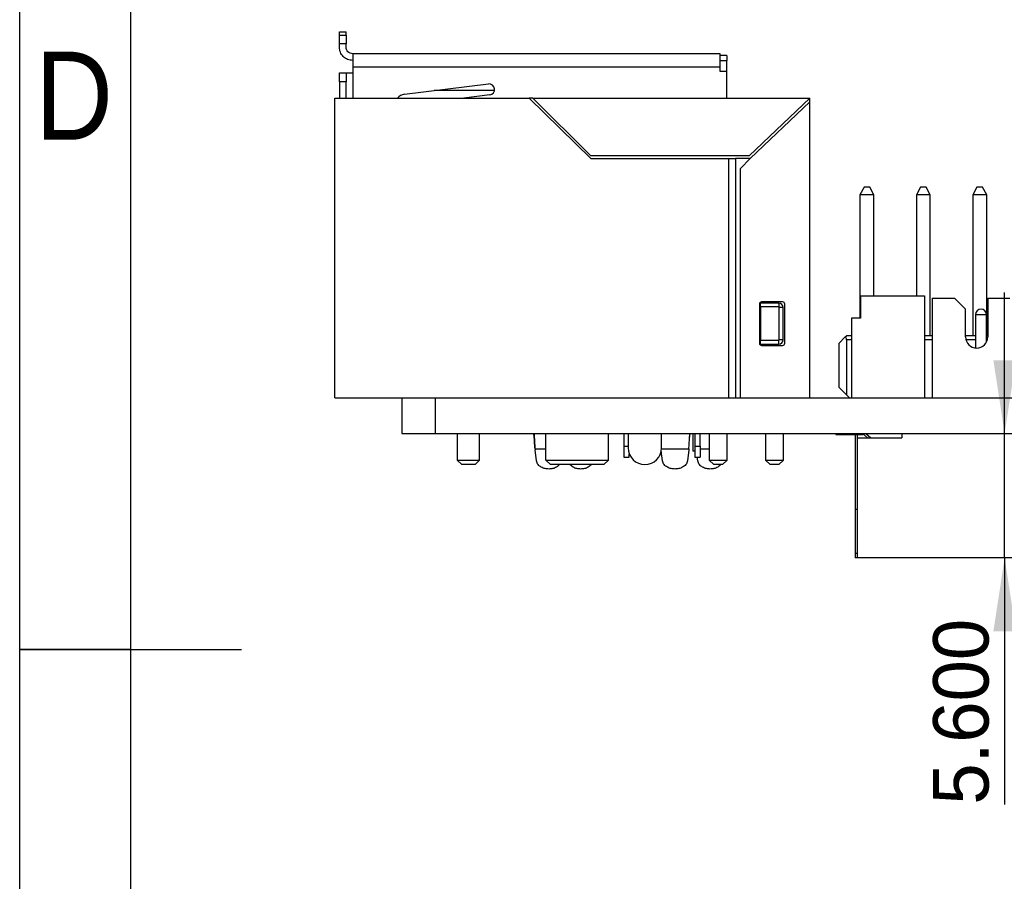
# Model space of a CAD drawing. Header units: millimetres. Extents: x 15 to 205, y 5 to 292.
# Tile 4 of 56: x 15 to 59, y 138 to 177. Entities that reach past the tile are written whole.
import ezdxf

# ---------------------------------------------------------------- set-up
doc = ezdxf.new("R2010")
doc.units = ezdxf.units.MM
for name, color, linetype in [('几何体', 7, 'Continuous'), ('尺寸', 3, 'Continuous'), ('注释', 2, 'Continuous'), ('草图直线', 1, 'Continuous')]:
    doc.layers.add(name, color=color, linetype=linetype)
doc.styles.add('SLDTEXTSTYLE1', font='Gothic.ttf', dxfattribs={"width": 0.913})
doc.styles.add('SLDTEXTSTYLE2', font='txt')
doc.dimstyles.new('SLDDIMSTYLE2', dxfattribs={"dimtxt": 2.5, "dimasz": 3.302, "dimexe": 0, "dimexo": 0.0625, "dimtad": 1, "dimdec": 3, "dimrnd": 1e-09, "dimzin": 4, "dimdsep": 46, "dimtxsty": 'SLDTEXTSTYLE2', "dimsah": 1, "dimcen": 0.09, "dimadec": 0, "dimazin": 1, "dimtfac": 1, "dimtdec": 3, "dimtmove": 0, "dimatfit": 0, "dimfxl": 1, "dimfrac": 2, "dimtolj": 1, "dimtzin": 12, "dimarcsym": 0})

# ---------------------------------------------------------------- blocks, each defined once
blk = doc.blocks.new('_D_5')
at = {"layer": '尺寸', "transparency": 16777216}
for p, q in [((59.376, 158.222), (59.376, 164.572)), ((59.376, 152.622), (59.376, 158.222)), ((59.376, 152.622), (59.376, 141.513))]:
    blk.add_line(p, q, dxfattribs=at)
for points in [[(59.376, 158.222), (59.884, 161.524), (58.868, 161.524)], [(59.376, 152.622), (58.868, 149.32), (59.884, 149.32)]]:
    blk.add_solid(points, dxfattribs=at)
at = {"layer": '尺寸', "transparency": 16777216, "insert": (56.154, 141.513), "char_height": 2.5, "attachment_point": 1, "rotation": 90, "style": 'SLDTEXTSTYLE2'}
blk.add_mtext('5.600', dxfattribs=at)

msp = doc.modelspace()

# ---------------------------------------------------------------- linework, layer by layer
at = {"layer": '几何体'}
for p, q in [((29.4027, 176.3125), (29.7027, 176.3125)), ((29.4027, 176.1625), (29.4027, 176.3125)), ((29.4027, 176.1625), (29.7027, 176.1625)), ((29.4027, 175.7625), (29.4027, 176.1625)), ((29.7027, 176.1625), (29.7027, 176.3125)), ((29.7027, 176.1625), (29.7027, 175.7625)), ((29.4027, 175.6225), (29.4027, 175.7625)), ((29.7027, 175.7625), (29.4027, 175.7625)), ((29.7027, 175.6225), (29.7027, 175.7625)), ((30.0027, 175.3225), (30.0027, 174.7225)), ((46.5627, 175.3225), (30.0027, 175.3225)), ((46.8627, 175.2421), (46.5627, 175.2421)), ((46.8627, 175.2421), (46.8627, 175.0225)), ((46.5627, 175.0225), (46.8627, 175.0225)), ((46.8627, 174.5225), (46.8627, 175.0225)), ((29.4027, 174.4625), (29.7027, 174.4625)), ((29.4027, 174.0625), (29.4027, 174.4625)), ((29.7027, 174.4625), (29.7027, 174.0625)), ((29.7027, 174.4625), (30.0027, 174.4625)), ((30.0027, 174.7225), (30.0027, 174.4625)), ((46.5627, 174.7225), (30.0027, 174.7225)), ((30.0027, 174.4625), (30.0027, 173.3225)), ((46.5627, 174.5225), (46.5627, 174.7225)), ((46.8627, 174.5225), (46.5627, 174.5225)), ((46.8627, 173.3225), (46.8627, 174.5225)), ((29.7027, 174.0625), (29.4027, 174.0625)), ((29.4027, 174.0625), (29.4027, 173.3225)), ((29.7027, 173.3225), (29.7027, 174.0625)), ((32.3418, 173.4988), (36.1185, 173.9625)), ((36.3936, 173.6625), (33.6752, 173.6625)), ((36.1795, 173.4662), (35.0089, 173.3225)), ((29.1974, 173.3225), (37.9604, 173.3225)), ((29.1974, 159.8225), (29.1974, 173.3225)), ((36.9327, 173.3262), (36.9327, 173.3225)), ((37.9604, 173.3225), (40.726, 170.6025)), ((38.1239, 173.3225), (37.9604, 173.3225)), ((38.1239, 173.3225), (50.5974, 173.3225)), ((40.726, 170.7204), (38.1239, 173.3225)), ((50.5974, 173.3225), (47.8655, 170.7204)), ((47.9133, 170.6025), (50.5974, 173.1623)), ((50.5974, 173.1623), (50.5974, 173.3225)), ((50.5974, 159.8225), (50.5974, 173.1623)), ((47.8655, 170.7204), (40.726, 170.7204)), ((40.726, 170.6025), (46.9452, 170.6025)), ((46.9452, 159.8225), (46.9452, 170.6025)), ((46.9452, 170.6025), (47.2574, 170.6025)), ((47.2574, 170.6025), (47.2574, 159.8225)), ((47.9133, 170.6025), (47.2574, 170.6025)), ((47.4723, 170.1615), (47.9133, 170.6025)), ((47.4723, 159.8225), (47.4723, 170.1615)), ((53.048, 169.3168), (52.8576, 168.9768)), ((53.298, 169.3168), (53.048, 169.3168)), ((53.4876, 168.9768), (53.298, 169.3168)), ((55.588, 169.3168), (55.3976, 168.9768)), ((55.838, 169.3168), (55.588, 169.3168)), ((56.0276, 168.9768), (55.838, 169.3168)), ((58.128, 169.3168), (57.9376, 168.9768)), ((58.378, 169.3168), (58.128, 169.3168)), ((58.5676, 168.9768), (58.378, 169.3168)), ((52.8576, 168.9768), (52.8578, 163.4225)), ((53.4876, 168.9768), (52.8576, 168.9768)), ((53.4878, 164.4225), (53.4876, 168.9768)), ((56.0276, 168.9768), (55.3976, 168.9768)), ((55.3976, 168.9768), (55.3978, 164.4225)), ((56.0279, 162.6211), (56.0276, 168.9768)), ((57.9376, 168.9768), (57.9379, 162.6211)), ((58.5676, 168.9768), (57.9376, 168.9768)), ((58.5679, 162.6211), (58.5676, 168.9768)), ((49.3714, 164.1526), (48.4276, 164.1526)), ((52.8797, 164.4225), (55.7697, 164.4225)), ((52.8797, 164.4225), (52.8797, 163.4225)), ((55.7697, 164.4225), (55.7697, 159.8225)), ((56.1128, 164.3225), (56.1128, 159.8225)), ((56.1128, 164.3225), (57.1128, 164.3225)), ((57.6128, 163.8225), (57.1128, 164.3225)), ((58.6128, 164.3225), (58.6128, 162.5725)), ((58.6128, 164.3225), (59.6128, 164.3225)), ((48.3276, 164.0526), (48.3276, 162.2926)), ((49.1974, 164.0938), (48.3705, 164.0938)), ((48.3705, 163.9206), (48.3705, 164.0938)), ((49.1974, 163.9206), (48.3705, 163.9206)), ((48.3705, 163.9206), (48.3705, 162.4197)), ((49.1974, 164.0938), (49.1974, 163.9206)), ((49.3974, 163.8938), (49.2242, 163.8938)), ((49.2242, 162.4465), (49.2242, 163.8938)), ((49.3974, 162.4465), (49.3974, 163.8938)), ((49.4714, 162.2926), (49.4714, 164.0526)), ((57.6128, 162.5725), (57.6128, 163.8225)), ((52.4697, 163.4225), (52.4697, 159.8225)), ((52.8797, 163.4225), (52.4697, 163.4225)), ((58.0628, 163.5725), (58.0628, 162.075)), ((58.5628, 163.5725), (58.0628, 163.5725)), ((58.5628, 162.3545), (58.5628, 163.5725)), ((48.3705, 162.4197), (49.1974, 162.4197)), ((48.3705, 162.2465), (48.3705, 162.4197)), ((49.1974, 162.2465), (49.1974, 162.4197)), ((49.3974, 162.4465), (49.2242, 162.4465)), ((51.9027, 162.2756), (52.1976, 162.5705)), ((52.1976, 162.5705), (52.2482, 162.6211)), ((52.4697, 162.6211), (52.2482, 162.6211)), ((52.2482, 162.4483), (52.2482, 159.9656)), ((52.4697, 162.4483), (52.2482, 162.4483)), ((56.1128, 162.6211), (55.7697, 162.6211)), ((56.1128, 162.4483), (55.7697, 162.4483)), ((58.0628, 162.6211), (57.6128, 162.6211)), ((58.0628, 162.4483), (57.6285, 162.4483)), ((58.6128, 162.6211), (58.5628, 162.6211)), ((58.5972, 162.4483), (58.5628, 162.4483)), ((48.3705, 162.2465), (49.1974, 162.2465)), ((48.4276, 162.1926), (49.3714, 162.1926)), ((51.9027, 162.2756), (51.9027, 160.3111)), ((52.2482, 159.9656), (51.9027, 160.3111)), ((29.1974, 159.8225), (32.2177, 159.8225)), ((32.2177, 159.8225), (32.2177, 158.2225)), ((32.2177, 159.8225), (33.7179, 159.8225)), ((33.7179, 159.8225), (33.7179, 158.2225)), ((33.7179, 159.8225), (115.7177, 159.8225)), ((52.3913, 159.8225), (52.2482, 159.9656)), ((32.2177, 158.2225), (33.7179, 158.2225)), ((33.7179, 158.2225), (115.7177, 158.2225)), ((34.7174, 158.2225), (34.7174, 157.0225)), ((35.7174, 157.0225), (35.7174, 158.2225)), ((38.1834, 158.0364), (38.1834, 158.0363)), ((38.7032, 157.0225), (38.7032, 158.2225)), ((41.5317, 157.0225), (41.5317, 158.2225)), ((42.2127, 158.2225), (42.2127, 157.6525)), ((42.4174, 158.2225), (42.4174, 157.5725)), ((43.9174, 157.5725), (43.9174, 158.2225)), ((45.3233, 158.2225), (45.3233, 157.4225)), ((45.4127, 158.2225), (45.4127, 157.6525)), ((45.6627, 157.6525), (45.6627, 158.2225)), ((46.0674, 158.2225), (46.0674, 157.0225)), ((46.8674, 157.0225), (46.8674, 158.2225)), ((48.6074, 158.2225), (48.6074, 157.0225)), ((49.4074, 157.0225), (49.4074, 158.2225)), ((51.7677, 158.2225), (51.7677, 158.1725)), ((51.7677, 158.1725), (51.8677, 158.1725)), ((51.8677, 158.1725), (51.8677, 158.2225)), ((51.8677, 158.1725), (52.9865, 158.1725)), ((52.6477, 158.1725), (52.6477, 154.8225)), ((52.7477, 158.0225), (52.7477, 158.1725)), ((52.7477, 152.6225), (52.7477, 158.0225)), ((52.7477, 158.0225), (54.7477, 158.0225)), ((53.0605, 158.1439), (53.1941, 158.0225)), ((53.1226, 158.2225), (53.1278, 158.2179)), ((53.1278, 158.2179), (53.3427, 158.0225)), ((54.7477, 158.2225), (54.7477, 158.0225)), ((38.2175, 157.5405), (38.2218, 157.4917)), ((38.2175, 157.5405), (38.2218, 157.4917)), ((38.2175, 157.5405), (38.7032, 157.5405)), ((38.2845, 156.986), (38.2218, 157.4917)), ((42.2127, 157.6525), (42.4174, 157.6525)), ((42.2127, 157.6525), (42.2127, 157.1525)), ((43.9168, 157.5405), (45.1479, 157.5405)), ((45.1436, 157.4917), (45.0809, 156.986)), ((45.1479, 157.5405), (45.1436, 157.4917)), ((45.1479, 157.5405), (45.1436, 157.4917)), ((45.4127, 157.6525), (45.6627, 157.6525)), ((45.4127, 157.6525), (45.4127, 157.1525)), ((45.6627, 157.6525), (45.6627, 157.1525)), ((45.6627, 157.5405), (46.0674, 157.5405)), ((42.2127, 157.1525), (42.4627, 157.1525)), ((42.4627, 157.1525), (42.4627, 157.3159)), ((43.9645, 156.986), (43.9071, 157.4485)), ((43.9127, 157.2325), (43.9127, 157.4036)), ((43.9127, 157.2325), (43.9339, 157.2325)), ((45.4127, 157.4225), (45.3233, 157.4225)), ((45.4127, 157.1525), (45.6627, 157.1525)), ((45.5511, 156.986), (45.5305, 157.1525)), ((34.7174, 157.0225), (34.9174, 156.8225)), ((34.7174, 157.0225), (35.7174, 157.0225)), ((35.5174, 156.8225), (34.9174, 156.8225)), ((35.5174, 156.8225), (35.7174, 157.0225)), ((38.7032, 157.0225), (41.5317, 157.0225)), ((38.9174, 156.8225), (38.7032, 157.0225)), ((41.3174, 156.8225), (38.9174, 156.8225)), ((41.5317, 157.0225), (41.3174, 156.8225)), ((46.0674, 157.0225), (46.2674, 156.8225)), ((46.0674, 157.0225), (46.8674, 157.0225)), ((46.6674, 156.8225), (46.2674, 156.8225)), ((46.6674, 156.8225), (46.8674, 157.0225)), ((48.6074, 157.0225), (48.8074, 156.8225)), ((48.6074, 157.0225), (49.4074, 157.0225)), ((49.2074, 156.8225), (48.8074, 156.8225)), ((49.2074, 156.8225), (49.4074, 157.0225)), ((52.6477, 154.8225), (52.7477, 154.8225)), ((52.6477, 154.8225), (52.6477, 152.8225)), ((52.6477, 152.8225), (52.6477, 152.6225)), ((52.7477, 152.8225), (52.6477, 152.8225)), ((52.7477, 152.6225), (52.6477, 152.6225)), ((60.2477, 152.6225), (52.7477, 152.6225))]:
    msp.add_line(p, q, dxfattribs=at)
for centre, radius, start, end in [((36.149, 173.7144), 0.25, 277, 97), ((32.4027, 173.0025), 0.5, 97, 140.20818), ((48.4276, 164.0526), 0.1, 90, 180), ((49.3714, 164.0526), 0.1, 0, 90), ((49.1974, 163.8938), 0.2, 0, 90), ((49.1974, 163.8938), 0.0268, 0, 90), ((58.3128, 163.5725), 0.25, 0, 180), ((49.1974, 162.4465), 0.0268, 270, 0), ((49.1974, 162.4465), 0.2, 270, 0), ((52.0755, 162.4483), 0.1727, 0, 45), ((58.1128, 162.5725), 0.5, 180, 0), ((48.4276, 162.2926), 0.1, 180, 270), ((49.3714, 162.2926), 0.1, 270, 0), ((52.9865, 158.0625), 0.11, 47.72631, 90), ((43.1674, 157.5725), 0.75, 180, 0)]:
    msp.add_arc(centre, radius, start, end, dxfattribs=at)
for points in [[(30.0027, 175.0225), (29.9241, 175.0315), (29.7668, 175.0495), (29.5685, 175.1883), (29.4298, 175.3866), (29.4117, 175.5439), (29.4027, 175.6225)], [(30.0027, 175.3225), (29.9634, 175.327), (29.8848, 175.336), (29.7856, 175.4054), (29.7162, 175.5046), (29.7072, 175.5832), (29.7027, 175.6225)], [(46.5627, 174.7225), (46.5627, 174.8011), (46.5627, 174.9584), (46.5627, 175.1567), (46.5627, 175.2954), (46.5627, 175.3135), (46.5627, 175.3225)], [(38.1834, 158.0364), (38.1802, 158.0668), (38.1739, 158.1275), (38.1676, 158.1837), (38.1644, 158.2118)], [(38.1834, 158.0364), (38.1802, 158.0668), (38.1739, 158.1275), (38.1676, 158.1837), (38.1644, 158.2118)], [(38.1834, 158.0364), (38.1862, 157.9904), (38.1919, 157.8986), (38.2005, 157.7664), (38.209, 157.6433), (38.2147, 157.5748), (38.2175, 157.5405)], [(38.2175, 157.5405), (38.2147, 157.5748), (38.209, 157.6433), (38.2005, 157.7664), (38.1919, 157.8986), (38.1862, 157.9904), (38.1834, 158.0364)], [(45.1479, 157.5405), (45.1507, 157.5748), (45.1564, 157.6433), (45.165, 157.7664), (45.1735, 157.8986), (45.1792, 157.9904), (45.182, 158.0364)], [(45.182, 158.0364), (45.1852, 158.0668), (45.1915, 158.1275), (45.1979, 158.1837), (45.201, 158.2118)], [(45.182, 158.0364), (45.1852, 158.0668), (45.1915, 158.1275), (45.1979, 158.1837), (45.201, 158.2118)]]:
    msp.add_open_spline(points, degree=3, dxfattribs=at)
for points, knots in [([(38.1721, 158.2225), (38.1727, 158.213), (38.1764, 158.1539), (38.1802, 158.09), (38.1834, 158.0364)], [0, 0, 0, 0, 0.1607714, 1, 1, 1, 1]), ([(45.182, 158.0364), (45.1852, 158.09), (45.189, 158.1539), (45.1927, 158.213), (45.1933, 158.2225)], [0, 0, 0, 0, 0.83922815, 1, 1, 1, 1]), ([(38.8427, 156.6248), (38.7855, 156.6285), (38.6632, 156.6362), (38.4868, 156.7033), (38.3676, 156.7997), (38.3032, 156.8999), (38.2908, 156.9568), (38.2845, 156.986)], [0, 0, 0, 0, 0.20641, 0.441661, 0.7056497, 0.8491908, 1, 1, 1, 1]), ([(39.3278, 156.8225), (39.2841, 156.7809), (39.2013, 156.7021), (39.0216, 156.6364), (38.8997, 156.6285), (38.8427, 156.6248)], [0, 0, 0, 0, 0.3735373, 0.7072231, 1, 1, 1, 1]), ([(40.2733, 156.6248), (40.2163, 156.6285), (40.0944, 156.6364), (39.9147, 156.7021), (39.8319, 156.7809), (39.7881, 156.8225)], [0, 0, 0, 0, 0.29277708, 0.6264629, 1, 1, 1, 1]), ([(40.7584, 156.8225), (40.7146, 156.7809), (40.6318, 156.7021), (40.4521, 156.6364), (40.3302, 156.6285), (40.2733, 156.6248)], [0, 0, 0, 0, 0.3735373, 0.7072231, 1, 1, 1, 1]), ([(44.5227, 156.6248), (44.4655, 156.6285), (44.3432, 156.6362), (44.1668, 156.7033), (44.0476, 156.7997), (43.9832, 156.8999), (43.9708, 156.9568), (43.9645, 156.986)], [0, 0, 0, 0, 0.20641, 0.441661, 0.7056497, 0.8491908, 1, 1, 1, 1]), ([(45.0809, 156.986), (45.0746, 156.9568), (45.0623, 156.8999), (44.9978, 156.7997), (44.8786, 156.7033), (44.7022, 156.6362), (44.5799, 156.6285), (44.5227, 156.6248)], [0, 0, 0, 0, 0.1508093, 0.2943504, 0.5583392, 0.7935901, 1, 1, 1, 1]), ([(46.1094, 156.6248), (46.0522, 156.6285), (45.9299, 156.6362), (45.7535, 156.7033), (45.6342, 156.7997), (45.5698, 156.8999), (45.5575, 156.9568), (45.5511, 156.986)], [0, 0, 0, 0, 0.20641, 0.441661, 0.7056497, 0.8491908, 1, 1, 1, 1]), ([(46.5945, 156.8225), (46.5508, 156.7809), (46.4679, 156.7021), (46.2883, 156.6364), (46.1664, 156.6285), (46.1094, 156.6248)], [0, 0, 0, 0, 0.3735373, 0.7072231, 1, 1, 1, 1])]:
    msp.add_open_spline(points, degree=3, knots=knots, dxfattribs=at)
at = {"layer": '草图直线'}
for p, q in [((15, 5), (15, 292)), ((20, 10), (20, 287)), ((15, 148.5), (25, 148.5)), ((20, 148.5), (15, 148.5))]:
    msp.add_line(p, q, dxfattribs=at)

# ---------------------------------------------------------------- texts
at = {"layer": '注释', "insert": (17.4527, 175.4203), "char_height": 3.9687, "attachment_point": 2, "style": 'SLDTEXTSTYLE1'}
msp.add_mtext('D', dxfattribs=at)

# ---------------------------------------------------------------- dimensions: what is measured, and where the dimension line sits
at = {"layer": '尺寸'}
dim = msp.add_linear_dim(base=(59.3763, 158.2225), p1=(60.2477, 152.6225), p2=(32.2177, 158.2225), angle=90, dimstyle='SLDDIMSTYLE2', dxfattribs=at)
dim.commit()
dim.dimension.update_dxf_attribs({"geometry": '_D_5', "text_midpoint": (59.3763, 145.1502), "dimtype": 160})

doc.saveas('drawing.dxf')
